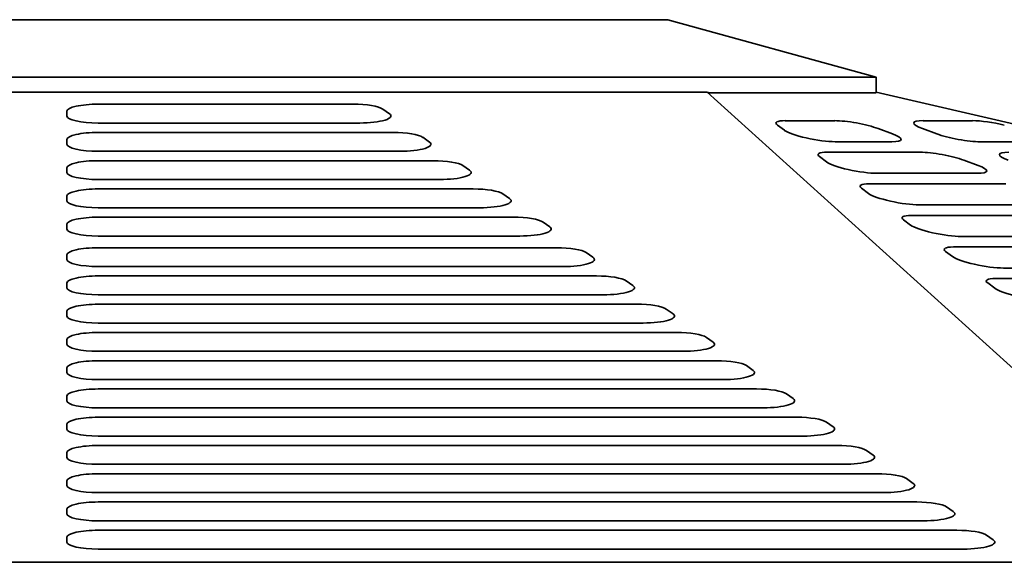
# Model space of a CAD drawing. Header units: millimetres. Extents: x 146 to 694, y 130 to 464.
# Tile 8 of 9: x 418 to 512, y 412 to 464. Entities that reach past the tile are written whole.
import ezdxf

# ---------------------------------------------------------------- set-up
doc = ezdxf.new("R2010")
doc.units = ezdxf.units.MM
doc.header["$LTSCALE"] = 2
doc.layers.add('Krawędzie widoczne(ISO)', color=7, linetype='Continuous', lineweight=35, true_color=0x262659)

msp = doc.modelspace()

# ---------------------------------------------------------------- linework, layer by layer
at = {"layer": 'Krawędzie widoczne(ISO)'}
for p, q in [((480, 464.5), (360, 464.5)), ((500, 459), (480, 464.5)), ((340.322, 459), (500, 459)), ((500, 457.5), (500, 459)), ((356.232, 457.551), (483.768, 457.551)), ((483.768, 457.551), (484.046, 457.5)), ((533.702, 412.5), (483.768, 457.551)), ((484.046, 457.5), (500, 457.5)), ((500, 457.551), (694.5, 412.5)), ((425.381, 456.405), (449.82, 456.405)), ((422.381, 455.277), (422.381, 455.728)), ((452.677, 455.935), (453.317, 455.483)), ((450.46, 454.6), (425.381, 454.6)), ((491.191, 453.898), (490.518, 454.402)), ((491.276, 454.824), (496.01, 454.824)), ((504.495, 454.824), (509.229, 454.824)), ((425.381, 453.697), (453.659, 453.697)), ((500.184, 454.068), (501.552, 453.563)), ((505.795, 453.563), (504.426, 454.068)), ((422.381, 452.569), (422.381, 453.02)), ((456.517, 453.227), (457.157, 452.775)), ((501.484, 452.807), (496.053, 452.807)), ((515.399, 452.807), (509.969, 452.807)), ((454.299, 451.892), (425.381, 451.892)), ((495.309, 451.798), (504.221, 451.798)), ((425.381, 450.99), (457.499, 450.99)), ((460.357, 450.519), (460.997, 450.068)), ((495.224, 450.871), (494.552, 451.375)), ((508.395, 451.041), (509.763, 450.537)), ((422.381, 449.861), (422.381, 450.313)), ((509.695, 449.78), (500.087, 449.78)), ((458.139, 449.184), (425.381, 449.184)), ((499.342, 448.771), (512.432, 448.771)), ((422.381, 447.154), (422.381, 447.605)), ((425.381, 448.282), (461.339, 448.282)), ((464.197, 447.811), (464.837, 447.36)), ((499.257, 447.844), (498.585, 448.349)), ((517.906, 446.753), (504.12, 446.753)), ((461.979, 446.477), (425.381, 446.477)), ((503.375, 445.744), (520.643, 445.744)), ((422.381, 444.446), (422.381, 444.897)), ((425.381, 445.574), (465.179, 445.574)), ((468.037, 445.103), (468.677, 444.652)), ((503.29, 444.817), (502.618, 445.322)), ((465.819, 443.769), (425.381, 443.769)), ((526.117, 443.727), (508.153, 443.727)), ((422.381, 441.521), (422.381, 441.973)), ((425.381, 442.65), (469.326, 442.65)), ((472.184, 442.179), (472.824, 441.728)), ((507.324, 441.791), (506.651, 442.295)), ((507.409, 442.718), (528.854, 442.718)), ((469.966, 440.844), (425.381, 440.844)), ((534.328, 440.7), (512.186, 440.7)), ((422.381, 438.814), (422.381, 439.265)), ((425.381, 439.942), (473.166, 439.942)), ((476.024, 439.471), (476.664, 439.02)), ((511.357, 438.764), (510.685, 439.268)), ((511.442, 439.691), (537.064, 439.691)), ((473.806, 438.137), (425.381, 438.137)), ((425.381, 437.234), (477.006, 437.234)), ((422.381, 436.106), (422.381, 436.557)), ((479.864, 436.763), (480.504, 436.312)), ((477.646, 435.429), (425.381, 435.429)), ((425.381, 434.526), (480.846, 434.526)), ((422.381, 433.398), (422.381, 433.849)), ((483.704, 434.056), (484.344, 433.604)), ((481.486, 432.721), (425.381, 432.721)), ((425.381, 431.818), (484.686, 431.818)), ((422.381, 430.69), (422.381, 431.141)), ((487.544, 431.348), (488.184, 430.896)), ((485.326, 430.013), (425.381, 430.013)), ((425.381, 429.111), (488.526, 429.111)), ((422.381, 427.982), (422.381, 428.434)), ((491.384, 428.64), (492.024, 428.189)), ((489.166, 427.305), (425.381, 427.305)), ((425.381, 426.403), (492.366, 426.403)), ((495.223, 425.932), (495.863, 425.481)), ((422.381, 425.274), (422.381, 425.726)), ((493.006, 424.597), (425.381, 424.597)), ((425.381, 423.695), (496.206, 423.695)), ((499.063, 423.224), (499.703, 422.773)), ((422.381, 422.567), (422.381, 423.018)), ((496.846, 421.89), (425.381, 421.89)), ((422.381, 419.859), (422.381, 420.31)), ((425.381, 420.987), (500.046, 420.987)), ((502.903, 420.516), (503.543, 420.065)), ((500.686, 419.182), (425.381, 419.182)), ((422.381, 417.151), (422.381, 417.602)), ((425.381, 418.279), (503.886, 418.279)), ((506.743, 417.809), (507.383, 417.357)), ((504.526, 416.474), (425.381, 416.474)), ((425.381, 415.571), (507.726, 415.571)), ((422.381, 414.443), (422.381, 414.894)), ((510.583, 415.101), (511.223, 414.649)), ((508.366, 413.766), (425.381, 413.766)), ((533.702, 412.5), (306.298, 412.5))]:
    msp.add_line(p, q, dxfattribs=at)
for centre, major_axis, ratio, start_param, end_param in [((425.381, 455.728), (-3, 0), 0.225652, 4.712388, 6.283185), ((449.82, 455.728), (3, 0), 0.225652, 0.309701, 1.570796), ((425.381, 455.277), (-3, 0), 0.225652, 6.283185, 7.853981), ((450.46, 455.277), (3, 0), 0.225652, 4.712388, 6.592886), ((493.328, 454.068), (-2.95, 0.544), 0.17835, 5.514218, 6.627508), ((498.062, 454.068), (2.95, -0.544), 0.17835, 0.801829, 2.372626), ((506.548, 454.068), (-2.95, 0.544), 0.17835, 5.514218, 7.085015), ((511.282, 454.068), (2.95, -0.544), 0.17835, 1.259336, 2.372626), ((425.381, 453.02), (-3, 0), 0.225652, 4.712388, 6.283185), ((453.659, 453.02), (3, 0), 0.225652, 0.309701, 1.570796), ((494.001, 453.563), (-2.95, 0.544), 0.17835, 0.344323, 2.372626), ((499.431, 453.563), (2.95, -0.544), 0.17835, 5.514218, 7.085015), ((507.916, 453.563), (-2.95, 0.544), 0.17835, 0.801829, 2.372626), ((425.381, 452.569), (-3, 0), 0.225652, 6.283185, 7.853981), ((454.299, 452.569), (3, 0), 0.225652, 4.712388, 6.592886), ((497.362, 451.041), (-2.95, 0.544), 0.17835, 5.514218, 6.627508), ((506.273, 451.041), (2.95, -0.544), 0.17835, 0.801829, 2.372626), ((514.759, 451.041), (-2.95, 0.544), 0.17835, 5.514218, 7.085015), ((425.381, 450.313), (-3, 0), 0.225652, 4.712388, 6.283185), ((457.499, 450.313), (3, 0), 0.225652, 0.309701, 1.570796), ((498.034, 450.537), (-2.95, 0.544), 0.17835, 0.344323, 2.372626), ((507.642, 450.537), (2.95, -0.544), 0.17835, 5.514218, 7.085015), ((425.381, 449.861), (-3, 0), 0.225652, 6.283185, 7.853981), ((458.139, 449.861), (3, 0), 0.225652, 4.712388, 6.592886), ((501.395, 448.014), (-2.95, 0.544), 0.17835, 5.514218, 6.627508), ((425.381, 447.605), (-3, 0), 0.225652, 4.712388, 6.283185), ((461.339, 447.605), (3, 0), 0.225652, 0.309701, 1.570796), ((502.067, 447.51), (-2.95, 0.544), 0.17835, 0.344323, 2.372626), ((425.381, 447.154), (-3, 0), 0.225652, 6.283185, 7.853981), ((461.979, 447.154), (3, 0), 0.225652, 4.712388, 6.592886), ((505.428, 444.988), (-2.95, 0.544), 0.17835, 5.514218, 6.627508), ((425.381, 444.897), (-3, 0), 0.225652, 4.712388, 6.283185), ((465.179, 444.897), (3, 0), 0.225652, 0.309701, 1.570796), ((506.1, 444.483), (-2.95, 0.544), 0.17835, 0.344323, 2.372626), ((425.381, 444.446), (-3, 0), 0.225652, 6.283185, 7.853981), ((465.819, 444.446), (3, 0), 0.225652, 4.712388, 6.592886), ((425.381, 441.973), (-3, 0), 0.225652, 4.712388, 6.283185), ((469.326, 441.973), (3, 0), 0.225652, 0.309701, 1.570796), ((509.461, 441.961), (-2.95, 0.544), 0.17835, 5.514218, 6.627508), ((425.381, 441.521), (-3, 0), 0.225652, 6.283185, 7.853981), ((469.966, 441.521), (3, 0), 0.225652, 4.712388, 6.592886), ((510.134, 441.457), (-2.95, 0.544), 0.17835, 0.344323, 2.372626), ((425.381, 439.265), (-3, 0), 0.225652, 4.712388, 6.283185), ((473.166, 439.265), (3, 0), 0.225652, 0.309701, 1.570796), ((513.495, 438.934), (-2.95, 0.544), 0.17835, 5.514218, 6.627508), ((425.381, 438.814), (-3, 0), 0.225652, 6.283185, 7.853981), ((473.806, 438.814), (3, 0), 0.225652, 4.712388, 6.592886), ((514.167, 438.43), (-2.95, 0.544), 0.17835, 0.344323, 2.372626), ((425.381, 436.557), (-3, 0), 0.225652, 4.712388, 6.283185), ((477.006, 436.557), (3, 0), 0.225652, 0.309701, 1.570796), ((477.646, 436.106), (3, 0), 0.225652, 4.712388, 6.592886), ((425.381, 436.106), (-3, 0), 0.225652, 6.283185, 7.853981), ((425.381, 433.849), (-3, 0), 0.225652, 4.712388, 6.283185), ((480.846, 433.849), (3, 0), 0.225652, 0.309701, 1.570796), ((481.486, 433.398), (3, 0), 0.225652, 4.712388, 6.592886), ((425.381, 433.398), (-3, 0), 0.225652, 6.283185, 7.853981), ((425.381, 431.141), (-3, 0), 0.225652, 4.712388, 6.283185), ((484.686, 431.141), (3, 0), 0.225652, 0.309701, 1.570796), ((425.381, 430.69), (-3, 0), 0.225652, 6.283185, 7.853981), ((485.326, 430.69), (3, 0), 0.225652, 4.712388, 6.592886), ((425.381, 428.434), (-3, 0), 0.225652, 4.712388, 6.283185), ((488.526, 428.434), (3, 0), 0.225652, 0.309701, 1.570796), ((425.381, 427.982), (-3, 0), 0.225652, 6.283185, 7.853981), ((489.166, 427.982), (3, 0), 0.225652, 4.712388, 6.592886), ((425.381, 425.726), (-3, 0), 0.225652, 4.712388, 6.283185), ((492.366, 425.726), (3, 0), 0.225652, 0.309701, 1.570796), ((425.381, 425.274), (-3, 0), 0.225652, 6.283185, 7.853981), ((493.006, 425.274), (3, 0), 0.225652, 4.712388, 6.592886), ((425.381, 423.018), (-3, 0), 0.225652, 4.712388, 6.283185), ((496.206, 423.018), (3, 0), 0.225652, 0.309701, 1.570796), ((425.381, 422.567), (-3, 0), 0.225652, 6.283185, 7.853981), ((496.846, 422.567), (3, 0), 0.225652, 4.712388, 6.592886), ((425.381, 420.31), (-3, 0), 0.225652, 4.712388, 6.283185), ((500.046, 420.31), (3, 0), 0.225652, 0.309701, 1.570796), ((425.381, 419.859), (-3, 0), 0.225652, 6.283185, 7.853981), ((500.686, 419.859), (3, 0), 0.225652, 4.712388, 6.592886), ((425.381, 417.602), (-3, 0), 0.225652, 4.712388, 6.283185), ((503.886, 417.602), (3, 0), 0.225652, 0.309701, 1.570796), ((425.381, 417.151), (-3, 0), 0.225652, 6.283185, 7.853981), ((504.526, 417.151), (3, 0), 0.225652, 4.712388, 6.592886), ((425.381, 414.894), (-3, 0), 0.225652, 4.712388, 6.283185), ((507.726, 414.894), (3, 0), 0.225652, 0.309701, 1.570796), ((508.366, 414.443), (3, 0), 0.225652, 4.712388, 6.592886), ((425.381, 414.443), (-3, 0), 0.225652, 6.283185, 7.853981)]:
    msp.add_ellipse(centre, major_axis=major_axis, ratio=ratio, start_param=start_param, end_param=end_param, dxfattribs=at)

doc.saveas('drawing.dxf')
